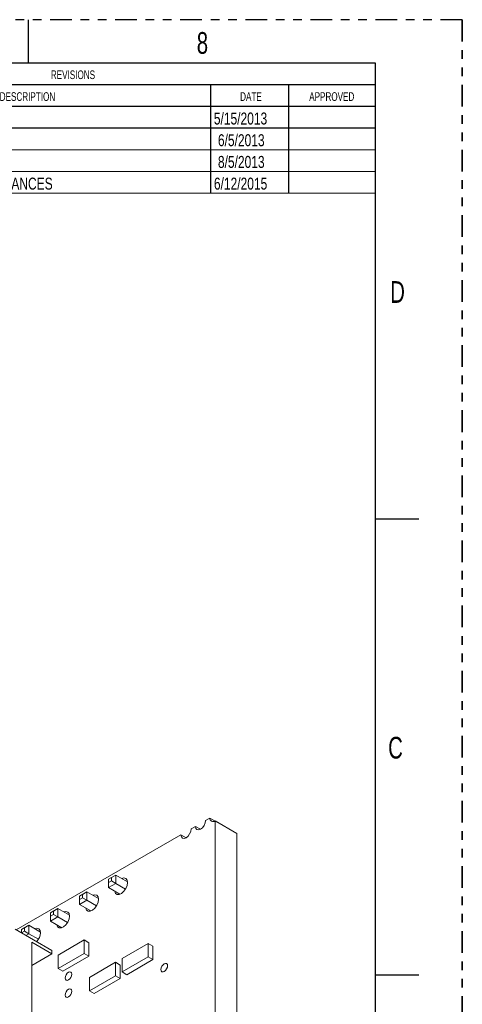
# Model space of a CAD drawing. Header units: inches. Extents: x 0 to 34, y 0 to 22.
# Tile 8 of 8: x 28.9 to 34, y 10.7 to 22. Entities that reach past the tile are written whole.
import ezdxf

# ---------------------------------------------------------------- set-up
doc = ezdxf.new("R2010")
doc.units = ezdxf.units.IN
doc.header["$MEASUREMENT"] = 0
doc.linetypes.add('PHANTOM', pattern=[0.5, 0.25, -0.05, 0.05, -0.05, 0.05, -0.05])
doc.layers.add('P2', color=3, linetype='Continuous')
doc.layers.add('SLD-0', color=7, linetype='Continuous')
doc.styles.add('SLDTEXTSTYLE1', font='TXT', dxfattribs={"width": 0.75})
doc.styles.add('SLDTEXTSTYLE2', font='TXT', dxfattribs={"width": 0.7})

msp = doc.modelspace()

# ---------------------------------------------------------------- linework, layer by layer
at = {"color": 3, "linetype": 'Continuous', "lineweight": 0}
for p, q in [((33, 20.5001), (26, 20.5)), ((33, 20.2501), (26, 20.25)), ((33, 20.0001), (26, 20))]:
    msp.add_line(p, q, dxfattribs=at)
at = {"color": 7, "linetype": 'Continuous', "lineweight": 15}
for p, q in [((30.9251, 12.7068), (30.875, 12.6779)), ((30.9835, 12.6731), (30.9251, 12.7068)), ((31.0921, 12.8032), (31.042, 12.7743)), ((31.3427, 12.6586), (31.0921, 12.8032)), ((31.1506, 8.1963), (31.1506, 12.7695)), ((31.1506, 12.7695), (31.4011, 12.6248)), ((30.758, 12.6104), (28.86, 11.5146)), ((30.8165, 12.5766), (30.758, 12.6104)), ((31.4011, 8.0517), (31.4011, 12.6248)), ((29.9229, 12.0974), (30.0064, 12.1456)), ((29.9563, 12.1167), (30.0064, 12.1456)), ((30.0064, 12.1456), (30.0064, 12.0492)), ((30.0064, 12.1456), (30.1405, 12.0681)), ((29.9563, 12.1167), (29.9229, 12.0974)), ((29.9229, 12.0974), (29.9229, 12.0588)), ((29.9229, 12.0974), (29.9229, 12.0974)), ((29.9229, 12.0588), (29.9563, 12.0781)), ((29.9229, 12.0009), (29.9229, 12.0588)), ((30.0064, 12.0492), (29.9229, 12.0009)), ((29.9563, 12.0781), (29.9563, 12.1167)), ((29.9563, 12.0781), (30.0064, 12.0492)), ((30.0064, 12.0492), (30.1182, 11.9846)), ((29.5888, 11.9045), (29.6723, 11.9527)), ((29.6222, 11.9238), (29.5888, 11.9045)), ((29.6222, 11.9238), (29.6723, 11.9527)), ((29.6222, 11.8852), (29.6222, 11.9238)), ((29.6723, 11.9527), (29.6723, 11.8563)), ((29.6723, 11.9527), (29.8065, 11.8753)), ((29.9229, 12.0009), (30.0545, 11.925)), ((29.5888, 11.9045), (29.5888, 11.8659)), ((29.5888, 11.9045), (29.5888, 11.9045)), ((29.5888, 11.8659), (29.6222, 11.8852)), ((29.5888, 11.8081), (29.5888, 11.8659)), ((29.6723, 11.8563), (29.5888, 11.8081)), ((29.5888, 11.8081), (29.7204, 11.7321)), ((29.6222, 11.8852), (29.6723, 11.8563)), ((29.6723, 11.8563), (29.7842, 11.7917)), ((29.2547, 11.7117), (29.3383, 11.7599)), ((29.2882, 11.731), (29.2547, 11.7117)), ((29.2547, 11.7117), (29.2547, 11.6731)), ((29.2547, 11.7117), (29.2547, 11.7117)), ((29.2547, 11.6731), (29.2882, 11.6924)), ((29.2882, 11.731), (29.3383, 11.7599)), ((29.2882, 11.6924), (29.2882, 11.731)), ((29.2882, 11.6924), (29.3383, 11.6634)), ((29.3383, 11.7599), (29.3383, 11.6634)), ((29.3383, 11.7599), (29.4724, 11.6824)), ((29.2547, 11.6152), (29.2547, 11.6731)), ((29.3383, 11.6634), (29.2547, 11.6152)), ((29.2547, 11.6152), (29.3863, 11.5393)), ((29.3383, 11.6634), (29.4501, 11.5989)), ((28.8462, 11.5226), (29.2705, 11.2777)), ((28.9207, 11.5188), (29.0042, 11.567)), ((28.9541, 11.5381), (28.9207, 11.5188)), ((28.9207, 11.5188), (28.9207, 11.4802)), ((28.9207, 11.5188), (28.9207, 11.5188)), ((28.9207, 11.4802), (28.9541, 11.4995)), ((28.9207, 11.4796), (28.9207, 11.4802)), ((28.9541, 11.5381), (29.0042, 11.567)), ((28.9541, 11.4995), (28.9541, 11.5381)), ((28.9541, 11.4995), (29.0042, 11.4706)), ((29.0042, 11.4706), (28.9702, 11.451)), ((29.0042, 11.567), (29.0042, 11.4706)), ((29.0042, 11.567), (29.1384, 11.4896)), ((29.0042, 11.4706), (29.116, 11.406)), ((29.2705, 11.2385), (29.0371, 11.3732)), ((29.0371, 11.3732), (29.0371, 10.5158)), ((29.6426, 11.3982), (29.3419, 11.2246)), ((29.6426, 11.2439), (29.6426, 11.3982)), ((29.6426, 11.3982), (29.6977, 11.3663)), ((29.6977, 11.212), (29.6977, 11.3663)), ((30.379, 11.3579), (30.0784, 11.1843)), ((30.379, 11.2036), (30.379, 11.3579)), ((30.379, 11.3579), (30.4342, 11.326)), ((29.2705, 11.2385), (29.0371, 11.1038)), ((29.2705, 11.2385), (29.2705, 11.2777)), ((29.3419, 11.0703), (29.6426, 11.2439)), ((29.6426, 11.2439), (29.6977, 11.212)), ((30.4342, 11.1717), (30.4342, 11.326)), ((29.3419, 11.2246), (29.3419, 11.0703)), ((29.3971, 11.0384), (29.6977, 11.212)), ((30.0032, 11.1409), (29.7025, 10.9673)), ((30.0032, 10.9866), (30.0032, 11.1409)), ((30.0032, 11.1409), (30.0584, 11.1091)), ((30.0784, 11.03), (30.379, 11.2036)), ((30.0784, 11.1843), (30.0784, 11.03)), ((30.1335, 10.9982), (30.4342, 11.1717)), ((30.379, 11.2036), (30.4342, 11.1717)), ((29.3419, 11.0703), (29.3971, 11.0384)), ((30.0584, 10.9548), (30.0584, 11.1091)), ((30.0784, 11.03), (30.1335, 10.9982)), ((29.7025, 10.813), (30.0032, 10.9866)), ((29.7025, 10.9673), (29.7025, 10.813)), ((29.7577, 10.7812), (30.0584, 10.9548)), ((30.0032, 10.9866), (30.0584, 10.9548)), ((29.7025, 10.813), (29.7577, 10.7812))]:
    msp.add_line(p, q, dxfattribs=at)
at = {"color": 7, "linetype": 'Continuous', "lineweight": 15, "flags": 128}
for points in [[(30.9251, 12.7068), (30.9295, 12.6836), (30.9422, 12.669), (30.9612, 12.6653), (30.9835, 12.6731), (31.0059, 12.6911), (31.0249, 12.7167), (31.0375, 12.7459), (31.042, 12.7743)], [(30.758, 12.6104), (30.7625, 12.5871), (30.7752, 12.5725), (30.7941, 12.5689), (30.8165, 12.5766), (30.8389, 12.5947), (30.8578, 12.6203), (30.8705, 12.6495), (30.875, 12.6779)], [(29.9935, 11.9602), (29.9937, 11.9587), (30.0036, 11.935), (30.022, 11.9223), (30.0464, 11.9224), (30.0736, 11.9352), (30.0998, 11.959), (30.1216, 11.9905), (30.1359, 12.0256), (30.141, 12.0595)], [(30.141, 12.0595), (30.1359, 12.0875), (30.1216, 12.106), (30.0998, 12.1124), (30.0744, 12.1063)], [(29.8069, 11.8666), (29.8019, 11.8947), (29.7875, 11.9132), (29.7657, 11.9196), (29.7404, 11.9135)], [(29.6594, 11.7673), (29.6597, 11.7659), (29.6695, 11.7422), (29.6879, 11.7295), (29.7123, 11.7295), (29.7395, 11.7423), (29.7657, 11.7661), (29.7875, 11.7977), (29.8019, 11.8327), (29.8069, 11.8666)], [(29.4728, 11.6738), (29.4678, 11.7018), (29.4534, 11.7203), (29.4317, 11.7267), (29.4063, 11.7206)], [(29.3253, 11.5745), (29.3256, 11.573), (29.3354, 11.5493), (29.3538, 11.5366), (29.3783, 11.5367), (29.4054, 11.5495), (29.4317, 11.5732), (29.4534, 11.6048), (29.4678, 11.6399), (29.4728, 11.6738)], [(29.1388, 11.4809), (29.1337, 11.509), (29.1194, 11.5275), (29.0976, 11.5339), (29.0722, 11.5278)], [(30.6038, 11.1019), (30.6009, 11.117), (30.5926, 11.1266), (30.5802, 11.129), (30.5656, 11.1239), (30.551, 11.1121), (30.5386, 11.0954), (30.5304, 11.0763), (30.5274, 11.0578), (30.5304, 11.0426), (30.5386, 11.033), (30.551, 11.0306), (30.5656, 11.0357), (30.5802, 11.0475), (30.5926, 11.0642), (30.6009, 11.0833), (30.6038, 11.1019)], [(29.5007, 11.004), (29.4978, 11.0192), (29.4895, 11.0287), (29.4772, 11.0311), (29.4625, 11.026), (29.4479, 11.0142), (29.4355, 10.9975), (29.4273, 10.9784), (29.4244, 10.9599), (29.4273, 10.9447), (29.4355, 10.9352), (29.4479, 10.9328), (29.4625, 10.9378), (29.4772, 10.9496), (29.4895, 10.9663), (29.4978, 10.9854), (29.5007, 11.004)], [(29.5007, 10.808), (29.4978, 10.8232), (29.4895, 10.8327), (29.4772, 10.8351), (29.4625, 10.83), (29.4479, 10.8183), (29.4355, 10.8015), (29.4273, 10.7825), (29.4244, 10.7639), (29.4273, 10.7487), (29.4355, 10.7392), (29.4479, 10.7368), (29.4625, 10.7419), (29.4772, 10.7537), (29.4895, 10.7704), (29.4978, 10.7894), (29.5007, 10.808)]]:
    msp.add_lwpolyline(points, dxfattribs=at)
at = {"color": 7, "linetype": 'Continuous', "lineweight": 15}
for centre, radius, start, end in [((31.1277, 12.7975), 0.0361, 170.78596, 309.20329), ((28.9738, 11.4897), 0.1652, 318.10675, 356.92918)]:
    msp.add_arc(centre, radius, start, end, dxfattribs=at)
at = {"layer": 'P2', "color": 4, "linetype": 'PHANTOM'}
for p, q in [((34, 22), (0, 22)), ((34, 22), (34, 0)), ((34, 0), (34, 22))]:
    msp.add_line(p, q, dxfattribs=at)
at = {"layer": 'P2', "color": 3, "linetype": 'Continuous'}
for p, q in [((29, 21.5001), (29, 22.0001)), ((33, 21.2501), (26, 21.25)), ((31.1, 21.0001), (31.1, 21.2501)), ((32, 21.0001), (32, 21.2501)), ((33, 21.0001), (26, 21)), ((33, 16.2497), (33.5, 16.2497)), ((33, 10.9972), (33.5, 10.9972))]:
    msp.add_line(p, q, dxfattribs=at)
at = {"layer": 'P2', "color": 6, "linetype": 'Continuous'}
for p, q in [((33, 21.5001), (1, 21.4995)), ((33, 0.5), (33, 21.5001))]:
    msp.add_line(p, q, dxfattribs=at)
at = {"layer": 'P2'}
for p, q in [((31.1, 20.0001), (31.1, 21.0001)), ((32, 20.0001), (32, 21.0001)), ((33, 20.7501), (26, 20.75))]:
    msp.add_line(p, q, dxfattribs=at)
at = {"layer": 'P2', "color": 3}
msp.add_line((33, 10.9972), (33.2188, 10.9972), dxfattribs=at)

# ---------------------------------------------------------------- texts
at = {"layer": 'P2', "color": 3, "char_height": 0.25, "attachment_point": 2, "style": 'SLDTEXTSTYLE2'}
for s, insert in [('8', (31.005, 21.8573)), ('D', (33.2538, 18.9881)), ('C', (33.2301, 13.7382))]:
    msp.add_mtext(s, dxfattribs=dict(at, insert=insert))
at = {"layer": 'P2', "color": 7, "char_height": 0.1, "attachment_point": 2, "style": 'SLDTEXTSTYLE2'}
for s, insert in [('REVISIONS', (29.513, 21.416)), ('DESCRIPTION', (28.9887, 21.1645)), ('DATE', (31.5643, 21.1645)), ('APPROVED', (32.4957, 21.1645))]:
    msp.add_mtext(s, dxfattribs=dict(at, insert=insert))
at = {"layer": 'SLD-0', "attachment_point": 1, "style": 'SLDTEXTSTYLE1'}
for s, insert, char_height in [('RELEASE PER ECO 001203', (27.0061, 20.9304), 0.137795), ('5/15/2013', (31.1366, 20.9304), 0.1378), ('6/5/2013', (31.1836, 20.6804), 0.1378), ('8/5/2013', (31.1836, 20.4304), 0.1378), ('6/12/2015', (31.1373, 20.1804), 0.1378), ('CORRECTED 2 PLC TOLERANCES', (27.0061, 20.1804), 0.137795)]:
    msp.add_mtext(s, dxfattribs=dict(at, insert=insert, char_height=char_height))

doc.saveas('drawing.dxf')
